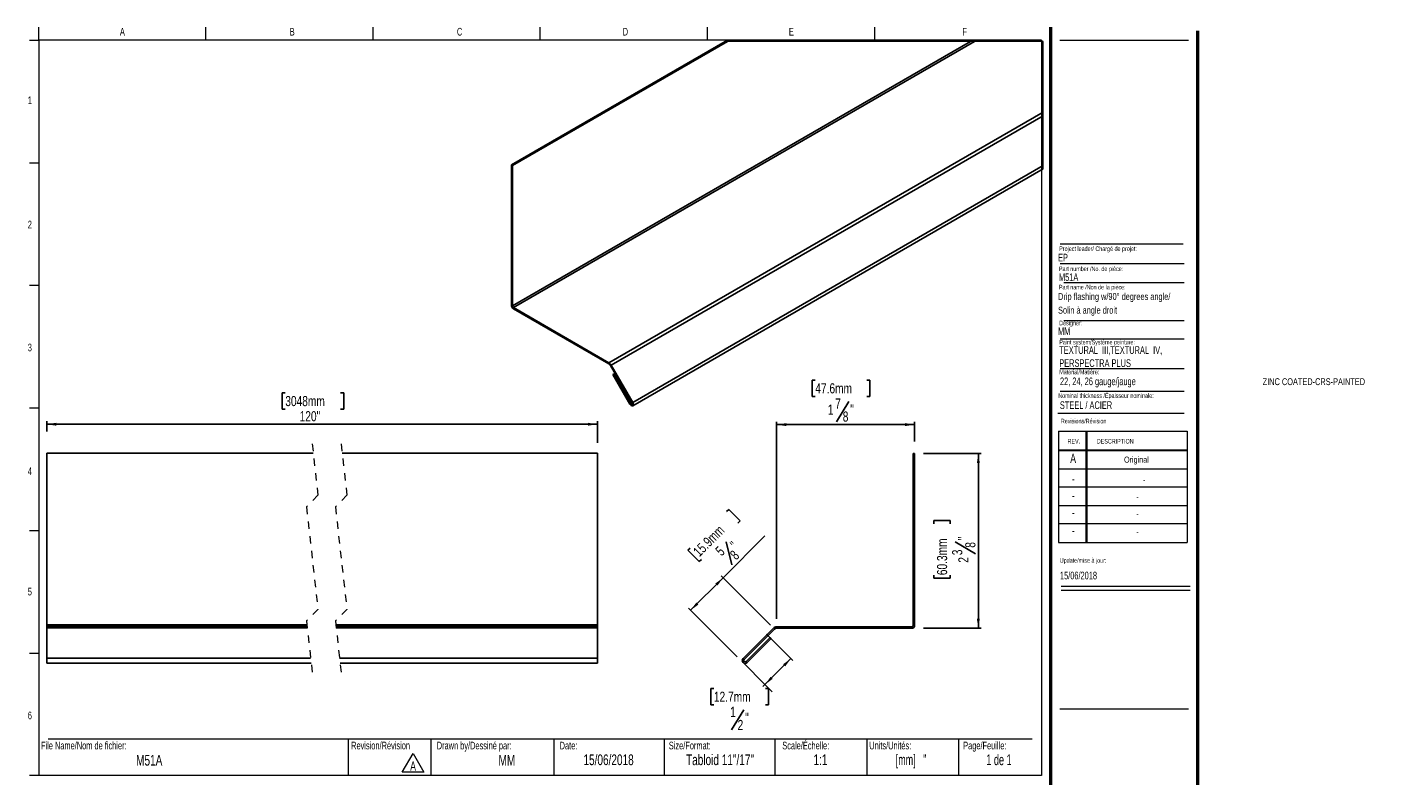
# Model space of a CAD drawing. Header units: inches. Extents: x 0.5 to 42.2, y 0.4 to 27.5.
import ezdxf

# ---------------------------------------------------------------- set-up
doc = ezdxf.new("R2010")
doc.units = ezdxf.units.IN
doc.header["$MEASUREMENT"] = 0
doc.linetypes.add('HIDDEN', pattern=[0.075, 0.05, -0.025])
doc.layers.add('FORMAT', color=7, linetype='Continuous')
doc.styles.add('SLDTEXTSTYLE0', font='TXT', dxfattribs={"width": 0.7})
doc.styles.add('SLDTEXTSTYLE1', font='TXT', dxfattribs={"width": 0.633333})
doc.styles.add('SLDTEXTSTYLE2', font='TXT', dxfattribs={"width": 0.625})
doc.styles.add('SLDTEXTSTYLE3', font='TXT', dxfattribs={"width": 0.75})
doc.dimstyles.new('SLDDIMSTYLE0', dxfattribs={"dimtxt": 0.137795, "dimasz": 0.13, "dimexe": 0, "dimexo": 0.0625, "dimgap": 0.034449, "dimtad": 1, "dimdec": 6, "dimrnd": 1e-09, "dimzin": 12, "dimdsep": 46, "dimlunit": 5, "dimtxsty": 'SLDTEXTSTYLE3', "dimsah": 1, "dimcen": 0.09, "dimadec": 0, "dimazin": 3, "dimtfac": 1, "dimtofl": 0, "dimtmove": 0, "dimatfit": 3, "dimfxl": 1, "dimfrac": 2, "dimtolj": 1, "dimtzin": 12, "dimarcsym": 0})
doc.dimstyles.new('SLDDIMSTYLE1', dxfattribs={"dimtxt": 0.137795, "dimasz": 0.13, "dimexe": 0, "dimexo": 0.0625, "dimgap": 0.034449, "dimtad": 0, "dimtih": 1, "dimtoh": 1, "dimdec": 6, "dimrnd": 1e-09, "dimzin": 12, "dimdsep": 46, "dimlunit": 5, "dimtxsty": 'SLDTEXTSTYLE3', "dimsah": 1, "dimcen": 0.09, "dimadec": 0, "dimazin": 3, "dimtfac": 1, "dimtofl": 0, "dimtmove": 0, "dimatfit": 3, "dimfxl": 1, "dimfrac": 2, "dimtolj": 1, "dimtzin": 12, "dimarcsym": 0})
doc.dimstyles.new('SLDDIMSTYLE2', dxfattribs={"dimtxt": 0.137795, "dimasz": 0.13, "dimexe": 0, "dimexo": 0.0625, "dimgap": 0.034449, "dimtad": 1, "dimrnd": 1e-09, "dimzin": 12, "dimdsep": 46, "dimlunit": 5, "dimtxsty": 'SLDTEXTSTYLE3', "dimsah": 1, "dimcen": 0.09, "dimadec": 0, "dimazin": 3, "dimtfac": 1, "dimtofl": 0, "dimtmove": 0, "dimatfit": 3, "dimfxl": 1, "dimfrac": 2, "dimtolj": 1, "dimtzin": 12, "dimarcsym": 0})

# ---------------------------------------------------------------- blocks, each defined once
blk = doc.blocks.new('SW_NOTE_0')
at = {"color": 0, "linetype": 'Continuous', "lineweight": 0}
for p, q in [((-0.098, 0.015), (0.049, 0.269)), ((0.049, 0.269), (0.196, 0.015)), ((0.196, 0.015), (-0.098, 0.015))]:
    blk.add_line(p, q, dxfattribs=at)
at = {"color": 0, "linetype": 'Continuous', "lineweight": 0, "insert": (0.049, 0.161), "char_height": 0.125, "attachment_point": 2, "style": 'SLDTEXTSTYLE0'}
blk.add_mtext('A', dxfattribs=at)
blk = doc.blocks.new('SW_NOTE_1')
at = {"layer": 'FORMAT', "color": 0, "char_height": 0.10417, "attachment_point": 1, "style": 'SLDTEXTSTYLE0'}
for s, insert in [('TEXTURAL  III,TEXTURAL  IV,', (0, 0.134)), ('PERSPECTRA PLUS', (0, -0.044))]:
    blk.add_mtext(s, dxfattribs=dict(at, insert=insert))
blk = doc.blocks.new('_D')
at = {"layer": 'FORMAT'}
for p, q in [((9.972, 4.107), (10.001, 4.137)), ((10.001, 4.137), (10.156, 3.982)), ((10.156, 3.982), (10.126, 3.952)), ((9.926, 3.208), (10.493, 3.776)), ((9.965, 3.695), (10.043, 3.383)), ((9.476, 3.611), (9.446, 3.582)), ((9.446, 3.582), (9.601, 3.427)), ((9.601, 3.427), (9.631, 3.457)), ((9.926, 3.208), (9.484, 2.766)), ((10.57, 2.564), (9.898, 3.236)), ((10.118, 2.132), (9.456, 2.794))]:
    blk.add_line(p, q, dxfattribs=at)
for points in [[(9.926, 3.208), (9.82, 3.13), (9.848, 3.102)], [(9.484, 2.766), (9.59, 2.844), (9.562, 2.872)]]:
    blk.add_solid(points, dxfattribs=at)
at = {"layer": 'FORMAT', "attachment_point": 1, "rotation": 45, "style": 'SLDTEXTSTYLE3'}
for s, insert, char_height in [('15.9mm', (9.505, 3.582), 0.1378), ('"', (10.008, 3.679), 0.138), ('5', (9.807, 3.592), 0.138), ('8', (10.005, 3.538), 0.138)]:
    blk.add_mtext(s, dxfattribs=dict(at, insert=insert, char_height=char_height))
blk = doc.blocks.new('_D_1')
at = {"layer": 'FORMAT'}
for p, q in [((10.514, 2.443), (10.875, 2.082)), ((10.847, 2.11), (10.494, 1.756)), ((9.8, 1.7), (9.758, 1.7)), ((9.758, 1.7), (9.758, 1.482)), ((10.592, 1.658), (10.466, 1.784)), ((10.494, 1.756), (10.466, 1.728)), ((10.501, 1.7), (10.543, 1.7)), ((10.543, 1.7), (10.543, 1.482)), ((9.758, 1.482), (9.8, 1.482)), ((10.543, 1.482), (10.501, 1.482)), ((10.205, 1.413), (10.039, 1.138))]:
    blk.add_line(p, q, dxfattribs=at)
for points in [[(10.847, 2.11), (10.741, 2.032), (10.77, 2.004)], [(10.494, 1.756), (10.6, 1.834), (10.572, 1.862)]]:
    blk.add_solid(points, dxfattribs=at)
at = {"layer": 'FORMAT', "attachment_point": 1, "style": 'SLDTEXTSTYLE3'}
for s, insert, char_height in [('12.7mm', (9.8, 1.659), 0.1378), ('1', (10.02, 1.453), 0.138), ('"', (10.224, 1.372), 0.138), ('2', (10.122, 1.275), 0.138)]:
    blk.add_mtext(s, dxfattribs=dict(at, insert=insert, char_height=char_height))
blk = doc.blocks.new('_D_2')
at = {"layer": 'FORMAT'}
for p, q in [((12.647, 4.896), (13.433, 4.896)), ((13.394, 4.896), (13.394, 2.521)), ((12.791, 3.943), (12.791, 3.985)), ((12.791, 3.985), (13.01, 3.985)), ((13.01, 3.985), (13.01, 3.943)), ((13.078, 3.698), (13.354, 3.533)), ((12.791, 3.243), (12.791, 3.201)), ((12.791, 3.201), (13.01, 3.201)), ((13.01, 3.201), (13.01, 3.243)), ((12.647, 2.521), (13.433, 2.521))]:
    blk.add_line(p, q, dxfattribs=at)
for points in [[(13.394, 4.896), (13.374, 4.766), (13.414, 4.766)], [(13.394, 2.521), (13.414, 2.651), (13.374, 2.651)]]:
    blk.add_solid(points, dxfattribs=at)
at = {"layer": 'FORMAT', "attachment_point": 1, "rotation": 90, "style": 'SLDTEXTSTYLE3'}
for s, insert, char_height in [('60.3mm', (12.832, 3.243), 0.1378), ('"', (13.119, 3.717), 0.138), ('8', (13.216, 3.616), 0.138), ('3', (13.038, 3.514), 0.138), ('2', (13.121, 3.412), 0.138)]:
    blk.add_mtext(s, dxfattribs=dict(at, insert=insert, char_height=char_height))
blk = doc.blocks.new('_D_3')
at = {"layer": 'FORMAT'}
for p, q in [((11.178, 5.893), (11.136, 5.893)), ((11.136, 5.893), (11.136, 5.674)), ((11.879, 5.893), (11.921, 5.893)), ((11.921, 5.893), (11.921, 5.674)), ((11.136, 5.674), (11.178, 5.674)), ((11.634, 5.606), (11.468, 5.33)), ((11.921, 5.674), (11.879, 5.674)), ((10.653, 2.649), (10.653, 5.329)), ((12.528, 5.29), (10.653, 5.29)), ((12.528, 5.061), (12.528, 5.329))]:
    blk.add_line(p, q, dxfattribs=at)
for points in [[(10.653, 5.29), (10.783, 5.27), (10.783, 5.31)], [(12.528, 5.29), (12.398, 5.31), (12.398, 5.27)]]:
    blk.add_solid(points, dxfattribs=at)
at = {"layer": 'FORMAT', "attachment_point": 1, "style": 'SLDTEXTSTYLE3'}
for s, insert, char_height in [('47.6mm', (11.178, 5.852), 0.1378), ('1', (11.348, 5.563), 0.138), ('7', (11.449, 5.646), 0.138), ('"', (11.653, 5.565), 0.138), ('8', (11.551, 5.468), 0.138)]:
    blk.add_mtext(s, dxfattribs=dict(at, insert=insert, char_height=char_height))
blk = doc.blocks.new('_D_4')
at = {"layer": 'FORMAT'}
for p, q in [((3.975, 5.72), (3.933, 5.72)), ((3.933, 5.72), (3.933, 5.501)), ((4.727, 5.72), (4.769, 5.72)), ((4.769, 5.72), (4.769, 5.501)), ((3.933, 5.501), (3.975, 5.501)), ((4.769, 5.501), (4.727, 5.501)), ((0.734, 5.196), (0.734, 5.335)), ((8.217, 5.295), (0.734, 5.295)), ((8.217, 5.043), (8.217, 5.335))]:
    blk.add_line(p, q, dxfattribs=at)
for points in [[(0.734, 5.295), (0.864, 5.275), (0.864, 5.315)], [(8.217, 5.295), (8.087, 5.315), (8.087, 5.275)]]:
    blk.add_solid(points, dxfattribs=at)
at = {"layer": 'FORMAT', "char_height": 0.1378, "attachment_point": 1, "style": 'SLDTEXTSTYLE3'}
for s, insert in [('3048mm', (3.975, 5.679)), ('120"', (4.17, 5.473))]:
    blk.add_mtext(s, dxfattribs=dict(at, insert=insert))

msp = doc.modelspace()

# ---------------------------------------------------------------- linework, layer by layer
at = {"color": 7, "linetype": 'Continuous', "lineweight": 18}
for p, q in [((0.6262516, 10.5170732), (0.6262516, 10.6939449)), ((2.8970849, 10.5170732), (2.8970849, 10.6939449)), ((5.1679183, 10.5170732), (5.1679183, 10.6939449)), ((7.4387516, 10.5170732), (7.4387516, 10.6939449)), ((9.7095849, 10.6939449), (9.7095849, 10.5170732)), ((11.9804183, 10.6939449), (11.9804183, 10.5170732)), ((0.5012516, 10.5170732), (0.6262516, 10.5170732)), ((14.2512516, 10.5170732), (0.6262516, 10.5170732)), ((0.6262516, 10.5170732), (0.6262516, 0.5170732)), ((14.2512516, 10.5170732), (14.2512516, 0.5170732)), ((14.5012516, 10.5170732), (16.2512516, 10.5170732)), ((0.5012516, 8.8504065), (0.6262516, 8.8504065)), ((14.5052809, 7.4796461), (16.192868, 7.4796461)), ((14.5578273, 7.2228331), (16.192868, 7.2228331)), ((0.5012516, 7.1837398), (0.6262516, 7.1837398)), ((14.5578273, 6.7072972), (16.192868, 6.7072972)), ((14.5052809, 6.4574028), (16.192868, 6.4574028)), ((14.5052809, 6.0531641), (16.192868, 6.0531641)), ((14.5052809, 5.7453132), (16.192868, 5.7453132)), ((0.5012516, 5.5170732), (0.6262516, 5.5170732)), ((14.4754278, 5.446808), (16.192868, 5.446808)), ((14.4811999, 5.1987495), (16.2311999, 5.1987495)), ((14.4811999, 5.1987495), (14.4811999, 3.6887495)), ((14.8561999, 5.1987495), (14.8561999, 3.6887495)), ((14.8661999, 5.1987495), (14.8661999, 3.6887495)), ((16.2311999, 5.1987495), (16.2311999, 3.6887495)), ((14.4811999, 4.9487495), (16.2311999, 4.9487495)), ((14.4811999, 4.9387495), (16.2311999, 4.9387495)), ((14.4811999, 4.6887495), (16.2311999, 4.6887495)), ((16.2311999, 4.4387495), (14.4811999, 4.4387495)), ((14.4811999, 4.1887495), (16.2311999, 4.1887495)), ((16.2311999, 3.9387495), (14.4811999, 3.9387495)), ((0.5012516, 3.8504065), (0.6262516, 3.8504065)), ((14.4811999, 3.6887495), (16.2311999, 3.6887495)), ((14.5215385, 3.094666), (16.2715385, 3.094666)), ((14.5215385, 3.0386495), (16.2715385, 3.0386495)), ((0.5012516, 2.1837398), (0.6262516, 2.1837398)), ((0.7512516, 1.0170732), (14.1262516, 1.0170732)), ((4.8316802, 1.0170732), (4.8316802, 0.5170732)), ((5.9539324, 1.0170732), (5.9539324, 0.5170732)), ((7.6262516, 1.0170732), (7.6262516, 0.5170732)), ((9.1262516, 1.0170732), (9.1262516, 0.5170732)), ((10.6262516, 1.0170732), (10.6262516, 0.5170732)), ((11.8762516, 1.0170732), (11.8762516, 0.5170732)), ((13.1262516, 1.0170732), (13.1262516, 0.5170732)), ((0.6262516, 0.5170732), (0.5012516, 0.5170732)), ((14.2512516, 0.5170732), (0.6262516, 0.5170732))]:
    msp.add_line(p, q, dxfattribs=at)
at = {"color": 7, "linetype": 'Continuous', "lineweight": 50}
for p, q in [((14.3762516, 10.6939449), (14.3762516, 0.3920732)), ((16.3762516, 0.3920732), (16.3762516, 10.6420732))]:
    msp.add_line(p, q, dxfattribs=at)
at = {"color": 7, "linetype": 'Continuous', "lineweight": 25}
for p, q in [((7.0485966, 8.8198845), (9.9553649, 10.4979265)), ((7.0627421, 8.8117181), (9.983656, 10.4979265)), ((7.0627421, 6.9045831), (13.2872693, 10.4979265)), ((7.0764371, 6.8808585), (13.3420633, 10.4979265)), ((8.3744245, 6.131546), (14.2738153, 9.5371912)), ((8.4044239, 6.0998781), (14.2738153, 9.4882051)), ((7.0485966, 8.8198845), (7.0485966, 6.912747)), ((7.0485966, 8.8198845), (7.0627421, 8.8117181)), ((7.0627421, 8.8117181), (7.0627421, 6.9045831)), ((8.6973737, 5.5924689), (14.2738153, 8.8116806)), ((8.6973737, 5.5473243), (14.2738153, 8.7665359)), ((7.0764371, 6.8808585), (8.3744245, 6.131546)), ((7.0764371, 6.8645283), (8.3744245, 6.1152158)), ((8.3944225, 6.094103), (8.687377, 5.5866962)), ((8.4044239, 6.0998781), (8.6973737, 5.5924689)), ((8.4278293, 5.9690506), (8.4378307, 5.9748233)), ((8.6582834, 5.5698943), (8.4278293, 5.9690506)), ((8.4378307, 5.9748233), (8.4569229, 5.9858479)), ((8.6682801, 5.5756693), (8.4378307, 5.9748233)), ((0.73365, 4.9014792), (4.3548528, 4.9014792)), ((0.73365, 4.9014792), (0.73365, 2.5658492)), ((4.7485548, 4.9014792), (8.2172354, 4.9014792)), ((8.2172354, 4.9014792), (8.2172354, 2.5658492)), ((12.5277515, 4.896254), (12.5077515, 4.896254)), ((12.5077515, 4.896254), (12.5077515, 2.5606241)), ((12.5277515, 4.896254), (12.5277515, 2.5606241)), ((0.73365, 2.5658492), (4.2681116, 2.5658492)), ((0.73365, 2.5658492), (0.73365, 2.5464792)), ((0.73365, 2.5464792), (4.2703034, 2.5464792)), ((0.73365, 2.5464792), (0.73365, 2.5289055)), ((0.73365, 2.5289055), (4.2722839, 2.5289055)), ((0.73365, 2.5289055), (0.73365, 2.1146079)), ((4.6618137, 2.5658492), (8.2172354, 2.5658492)), ((4.6640007, 2.5464792), (8.2172354, 2.5464792)), ((4.665986, 2.5289055), (8.2172354, 2.5289055)), ((8.2172354, 2.5658492), (8.2172354, 2.5464792)), ((8.2172354, 2.5464792), (8.2172354, 2.5289055)), ((8.2172354, 2.5289055), (8.2172354, 2.1146079)), ((10.6103251, 2.5236804), (10.1960274, 2.1093827)), ((10.6244673, 2.5095383), (10.2101695, 2.0952405)), ((12.4883815, 2.541254), (10.6527515, 2.541254)), ((12.4883815, 2.521254), (10.6527515, 2.521254)), ((10.2371732, 2.0682369), (10.5630826, 2.3941463)), ((10.2513153, 2.0540947), (10.5772247, 2.3800041)), ((10.5772247, 2.3800041), (10.5630826, 2.3941463)), ((0.73365, 2.1146079), (0.73365, 2.0478693)), ((0.73365, 2.1146079), (4.3190806, 2.1146079)), ((0.73365, 2.0478693), (4.326618, 2.0478693)), ((4.712778, 2.1146079), (8.2172354, 2.1146079)), ((4.7203154, 2.0478693), (8.2172354, 2.0478693)), ((8.2172354, 2.1146079), (8.2172354, 2.0478693))]:
    msp.add_line(p, q, dxfattribs=at)
at = {"color": 8, "linetype": 'Continuous', "lineweight": 25}
msp.add_line((8.6682801, 5.5756693), (8.687377, 5.5866915), dxfattribs=at)
at = {"color": 7, "linetype": 'HIDDEN', "lineweight": 18}
for p, q in [((4.340734, 5.0264792), (4.4194742, 4.3293169)), ((4.7344348, 5.0264792), (4.813175, 4.3293169)), ((4.4194742, 4.3293169), (4.2619939, 4.1718366)), ((4.813175, 4.3293169), (4.6556947, 4.1718366)), ((4.2619939, 4.1718366), (4.4194742, 2.777512)), ((4.6556947, 4.1718366), (4.813175, 2.777512)), ((4.4194742, 2.777512), (4.2619939, 2.6200316)), ((4.813175, 2.777512), (4.6556947, 2.6200316)), ((4.2619939, 2.6200316), (4.340734, 1.9228693)), ((4.6556947, 2.6200316), (4.7344348, 1.9228693))]:
    msp.add_line(p, q, dxfattribs=at)
at = {"color": 7, "linetype": 'Continuous', "lineweight": 18, "flags": 128}
msp.add_lwpolyline([(14.2738153, 8.7665359), (14.2738153, 8.8116806), (14.2738153, 9.4882051), (14.2738153, 9.5371912), (14.2738153, 10.4979265), (13.3420633, 10.4979265), (13.2872693, 10.4979265), (9.983656, 10.4979265), (9.9553649, 10.4979265)], dxfattribs=at)
at = {"color": 7, "linetype": 'Continuous', "lineweight": 25, "flags": 128}
for points in [[(8.6973737, 5.5924689), (8.703367, 5.5786543), (8.7054743, 5.5652245), (8.703367, 5.5542211), (8.6973737, 5.5473243), (8.6884095, 5.5455831), (8.6778309, 5.5492603), (8.6672476, 5.5577973), (8.6582834, 5.5698943)], [(8.687377, 5.5866962), (8.6903009, 5.5799473), (8.6913288, 5.5733884), (8.6903009, 5.5680146), (8.687377, 5.5646448), (8.6829935, 5.5637953), (8.6778309, 5.5655905), (8.6726636, 5.5697605), (8.6682801, 5.5756693)]]:
    msp.add_lwpolyline(points, dxfattribs=at)
at = {"color": 7, "linetype": 'Continuous', "lineweight": 25}
for centre, radius, start, end in [((7.1090478, 6.9155037), 0.060514, 182.6109369, 237.3916005), ((7.0924714, 6.9059293), 0.0297597, 182.59278383, 237.39861955), ((8.328594, 6.0580868), 0.0865834, 28.86000125, 58.04038587), ((8.3438819, 6.0662582), 0.0577034, 28.85210055, 58.04169143), ((10.6527515, 2.481254), 0.06, 90, 135), ((10.6527515, 2.481254), 0.04, 90, 135), ((12.4883815, 2.5606241), 0.0393701, 270, 0), ((12.4883815, 2.5606241), 0.0193701, 270, 0), ((10.2236714, 2.0817387), 0.0390945, 135, 315), ((10.2236714, 2.0817387), 0.0190945, 135, 315)]:
    msp.add_arc(centre, radius, start, end, dxfattribs=at)
at = {"layer": 'FORMAT', "color": 250, "lineweight": 18, "true_color": 0x454545}
msp.add_line((14.5052809, 7.7477891), (16.1756542, 7.7477891), dxfattribs=at)
at = {"layer": 'FORMAT', "lineweight": 18}
for p, q in [((10.1960274, 2.0540947), (10.4972566, 1.7528655)), ((14.5012516, 1.4265536), (16.2512516, 1.4265536))]:
    msp.add_line(p, q, dxfattribs=at)

# ---------------------------------------------------------------- block references
at = {"color": 7, "linetype": 'Continuous', "lineweight": 0}
msp.add_blockref('SW_NOTE_0', (5.6629239, 0.5500403), dxfattribs=at)
at = {"layer": 'FORMAT'}
msp.add_blockref('SW_NOTE_1', (14.4936793, 6.2219515), dxfattribs=at)

# ---------------------------------------------------------------- texts
at = {"color": 7, "linetype": 'Continuous', "lineweight": 0}
for s, insert, char_height, attachment_point, style in [('A', (1.7614258, 10.6839024), 0.1041667, 2, 'SLDTEXTSTYLE0'), ('B', (4.0695891, 10.6839024), 0.1041667, 2, 'SLDTEXTSTYLE0'), ('C', (6.3441318, 10.6839024), 0.1041667, 2, 'SLDTEXTSTYLE0'), ('D', (8.5974733, 10.6839024), 0.1041667, 2, 'SLDTEXTSTYLE0'), ('E', (10.8526565, 10.6839024), 0.1041667, 2, 'SLDTEXTSTYLE0'), ('F', (13.2074254, 10.6839024), 0.1041667, 2, 'SLDTEXTSTYLE0'), ('1', (0.5037246, 9.7518248), 0.1041667, 2, 'SLDTEXTSTYLE0'), ('2', (0.5037246, 8.0618626), 0.1041667, 2, 'SLDTEXTSTYLE0'), ('EP', (14.4770103, 7.6126145), 0.10416667, 1, 'SLDTEXTSTYLE0'), ('Project leader/ Chargé de projet:', (14.4927736, 7.7128037), 0.0625, 1, 'SLDTEXTSTYLE0'), ('Part number /No. de pièce:', (14.4892638, 7.4395042), 0.0625, 1, 'SLDTEXTSTYLE0'), ('M51A', (14.4892638, 7.3462932), 0.10416667, 1, 'SLDTEXTSTYLE0'), ('Designer:', (14.4927736, 6.7027068), 0.0625, 1, 'SLDTEXTSTYLE0'), ('MM', (14.4770103, 6.6115619), 0.10416667, 1, 'SLDTEXTSTYLE0'), ('3', (0.5037246, 6.3910002), 0.1041667, 2, 'SLDTEXTSTYLE0'), ('Paint system/Système peinture:', (14.4936793, 6.4423393), 0.0625, 1, 'SLDTEXTSTYLE0'), ('ZINC COATED-CRS-PAINTED', (17.2579034, 5.920721), 0.09375, 1, 'SLDTEXTSTYLE0'), ('Nominal thickness /Épaisseur nominale:', (14.4802784, 5.7152135), 0.0625, 1, 'SLDTEXTSTYLE0'), ('STEEL / ACIER', (14.5019361, 5.6065758), 0.104166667, 1, 'SLDTEXTSTYLE0'), ('Revisions/Révision', (14.5156012, 5.3694188), 0.0625, 1, 'SLDTEXTSTYLE0'), ('REV.', (14.6062312, 5.0951297), 0.0625, 1, 'SLDTEXTSTYLE0'), ('DESCRIPTION', (15.0041424, 5.0951297), 0.0625, 1, 'SLDTEXTSTYLE0'), ('A', (14.6820414, 4.8942809), 0.125, 2, 'SLDTEXTSTYLE0'), ('Original', (15.5419694, 4.8554617), 0.08333333, 2, 'SLDTEXTSTYLE0'), ('4', (0.5037246, 4.7085424), 0.1041667, 2, 'SLDTEXTSTYLE0'), ('-', (14.6833579, 4.6174037), 0.125, 2, 'SLDTEXTSTYLE0'), ('-', (15.6471739, 4.5785845), 0.0833333, 2, 'SLDTEXTSTYLE0'), ('-', (14.6833579, 4.3881653), 0.125, 2, 'SLDTEXTSTYLE0'), ('-', (15.5556728, 4.3493461), 0.0833333, 2, 'SLDTEXTSTYLE0'), ('-', (14.6833579, 4.1569001), 0.125, 2, 'SLDTEXTSTYLE0'), ('-', (15.5556728, 4.118081), 0.0833333, 2, 'SLDTEXTSTYLE0'), ('-', (14.6833579, 3.9142956), 0.125, 2, 'SLDTEXTSTYLE0'), ('-', (15.5556728, 3.8754764), 0.0833333, 2, 'SLDTEXTSTYLE0'), ('Update/mise à jour:', (14.5009021, 3.4746831), 0.0625, 1, 'SLDTEXTSTYLE0'), ('15/06/2018', (14.5029298, 3.2903145), 0.10416667, 1, 'SLDTEXTSTYLE0'), ('5', (0.5037246, 3.0715769), 0.1041667, 2, 'SLDTEXTSTYLE0'), ('6', (0.5037246, 1.3878409), 0.1041667, 2, 'SLDTEXTSTYLE0'), ('File Name/Nom de fichier:', (0.6549319, 0.9786785), 0.104166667, 1, 'SLDTEXTSTYLE0'), ('Revision/Révision', (4.8700984, 0.9786785), 0.104166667, 1, 'SLDTEXTSTYLE0'), ('Drawn by/Dessiné par:', (6.0332993, 0.9786785), 0.104166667, 1, 'SLDTEXTSTYLE0'), ('Date:', (7.7035091, 0.9786785), 0.10416667, 1, 'SLDTEXTSTYLE0'), ('Size/Format:', (9.1875093, 0.9786785), 0.104166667, 1, 'SLDTEXTSTYLE0'), ('Scale/Échelle:', (10.7293877, 0.9786785), 0.104166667, 1, 'SLDTEXTSTYLE0'), ('Units/Unités:', (11.9111167, 0.9786785), 0.104166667, 1, 'SLDTEXTSTYLE0'), ('Page/Feuille:', (13.1879976, 0.9786785), 0.104166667, 1, 'SLDTEXTSTYLE0'), ('M51A', (2.1262718, 0.7993968), 0.14583333, 2, 'SLDTEXTSTYLE0'), ('MM', (6.9863934, 0.7993968), 0.14583333, 2, 'SLDTEXTSTYLE0'), ('15/06/2018', (8.3687858, 0.805962), 0.14583333, 2, 'SLDTEXTSTYLE0'), ('Tabloid 11"/17"', (9.8831067, 0.805962), 0.145833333, 2, 'SLDTEXTSTYLE0'), ('1:1', (11.2474421, 0.805962), 0.14583333, 2, 'SLDTEXTSTYLE0'), ('[mm]   "', (12.4789981, 0.805962), 0.14583333, 2, 'SLDTEXTSTYLE2'), ('1 de 1', (13.6742198, 0.805962), 0.14583333, 2, 'SLDTEXTSTYLE1')]:
    msp.add_mtext(s, dxfattribs=dict(at, insert=insert, char_height=char_height, attachment_point=attachment_point, style=style))
at = {"layer": 'FORMAT', "attachment_point": 1, "style": 'SLDTEXTSTYLE0'}
for s, insert, char_height in [('Part name /Non de la pièce:', (14.4892638, 7.1904184), 0.0625), ('Drip flashing w/90° degrees angle/', (14.4770103, 7.0789467), 0.09375), ('Solin à angle droit', (14.4770103, 6.8926876), 0.09375), ('Material/Matière:', (14.4936793, 6.0368173), 0.0625), ('22, 24, 26 gauge/jauge', (14.503118, 5.9304258), 0.104166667)]:
    msp.add_mtext(s, dxfattribs=dict(at, insert=insert, char_height=char_height))

# ---------------------------------------------------------------- dimensions: what is measured, and where the dimension line sits
at = {"layer": 'FORMAT'}
dim = msp.add_linear_dim(base=(0.7336519, 5.29518), p1=(8.2172335, 4.9014792), p2=(0.7336519, 4.9014792), text='120"', dimstyle='SLDDIMSTYLE2', dxfattribs=at)
dim.commit()
dim.dimension.update_dxf_attribs({"geometry": '_D_4', "text_midpoint": (4.3513034, 5.29518), "dimtype": 160})
dim = msp.add_linear_dim(base=(10.6527515, 5.2899548), p1=(12.5277515, 4.896254), p2=(10.6527515, 2.521254), dimstyle='SLDDIMSTYLE0', dxfattribs=at)
dim.commit()
dim.dimension.update_dxf_attribs({"geometry": '_D_3', "text_midpoint": (11.5286593, 5.2899548), "dimtype": 160})
for base, p1, p2, angle, dimstyle, picture, middle in [((13.3938933, 2.521254), (12.5277515, 4.896254), (12.4883815, 2.521254), 90, 'SLDDIMSTYLE0', '_D_2', (13.3938933, 3.5930322)), ((9.4837946, 2.7663275), (10.6527515, 2.481254), (10.1960274, 2.0540947), 45, 'SLDDIMSTYLE0', '_D', (10.1502784, 3.4328114)), ((10.8473922, 2.1098367), (10.4972566, 1.7528655), (10.5772247, 2.3800041), 45, 'SLDDIMSTYLE1', '_D_1', (10.1502784, 1.412723))]:
    dim = msp.add_linear_dim(base=base, p1=p1, p2=p2, angle=angle, dimstyle=dimstyle, dxfattribs=at)
    dim.commit()
    dim.dimension.update_dxf_attribs({"geometry": picture, "text_midpoint": middle, "dimtype": 160})

doc.saveas('drawing.dxf')
